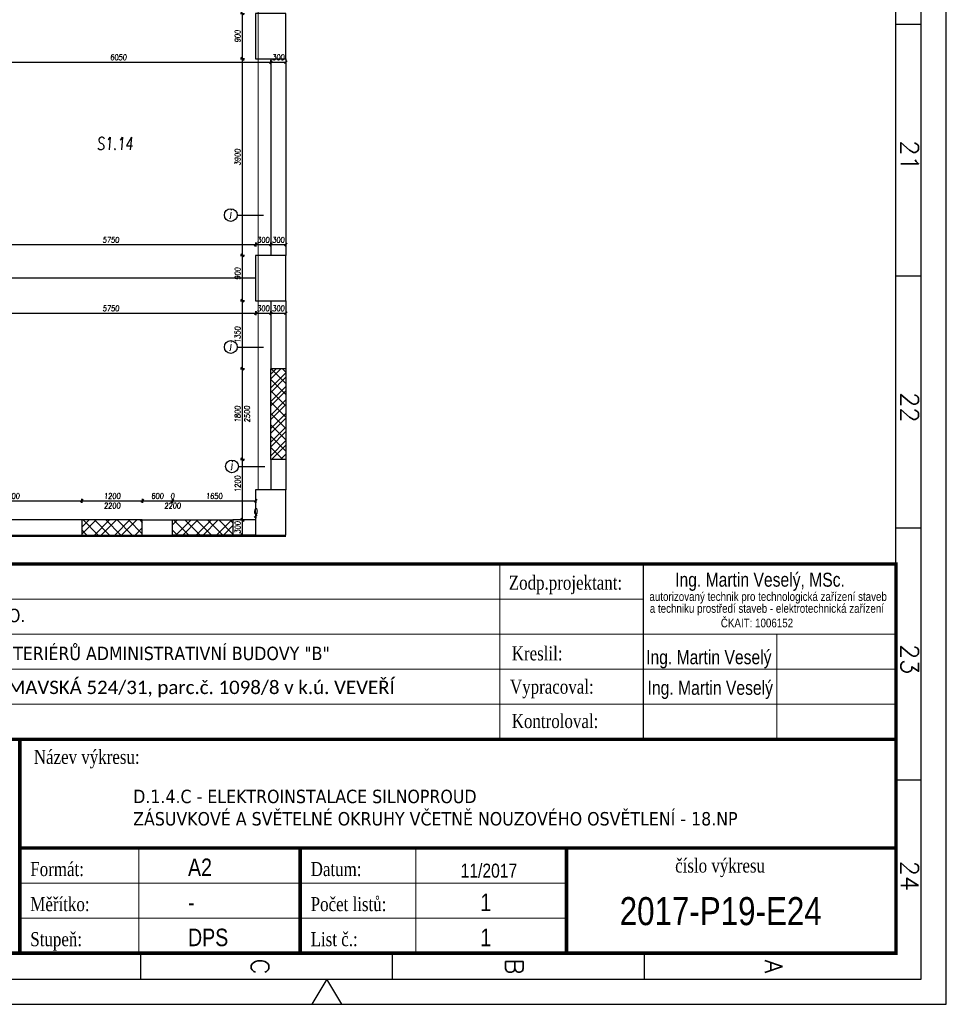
# Model space of a CAD drawing. Header units: millimetres. Extents: x 171 to 266814, y 44 to 350448.
# Tile 58 of 105: x 23773 to 42171, y 44 to 19587. Entities that reach past the tile are written whole.
import ezdxf
from ezdxf.enums import TextEntityAlignment as Align

# ---------------------------------------------------------------- set-up
doc = ezdxf.new("R2010")
doc.units = ezdxf.units.MM
doc.header["$LTSCALE"] = 100
doc.linetypes.add('ACAD_ISO12W100', pattern=[22, 12, -3, 0.5, -3, 0.5, -3])
doc.linetypes.add('ČERCHOVANÁ', pattern=[25.4, 12.7, -6.35, 0, -6.35])
for name, color, linetype in [('1_RÁMEČEK', 7, 'Continuous'), ('2_RAZÍTKO', 7, 'Continuous'), ('Elektro přívod', 1, 'Continuous'), ('hromosvod', 1, 'Continuous'), ('KOTY 50', 7, 'Continuous'), ('KOTY-DVERE', 8, 'Continuous'), ('NOVÁ TLUSTÁ', 240, 'Continuous'), ('OSY', 7, 'Continuous'), ('POPIS2', 2, 'Continuous'), ('SLOUPY', 3, 'Continuous'), ('TENKA', 253, 'Continuous'), ('TLUSTA', 2, 'Continuous'), ('ŠRAFA', 253, 'Continuous')]:
    doc.layers.add(name, color=color, linetype=linetype)
doc.layers.add('NAD', color=4, linetype='ACAD_ISO12W100', lineweight=13)
doc.styles.add('ARIEL', font='arial.ttf', dxfattribs={"width": 0.8})
doc.styles.add('CS-ROMANS', font='romans.shx', dxfattribs={"width": 0.75, "oblique": 5})
doc.styles.add('ROMANS', font='romans.shx', dxfattribs={"width": 0.75, "oblique": 5, "height": 200})
doc.styles.get("Standard").update_dxf_attribs({"font": 'arial.ttf'})
doc.styles.add('TIMES', font='times.ttf', dxfattribs={"width": 0.8})
doc.dimstyles.new('A_KÓTA_50', dxfattribs={"dimtxt": 110, "dimasz": 2, "dimexe": 100, "dimexo": 1500, "dimgap": 40, "dimtad": 1, "dimrnd": 1, "dimdsep": 46, "dimtxsty": 'CS-ROMANS', "dimblk": 'KOT_CARA20', "dimcen": 45, "dimse1": 1, "dimse2": 1, "dimclrd": 256, "dimclre": 256, "dimclrt": 256, "dimadec": 0, "dimazin": 0, "dimtfac": 1, "dimtix": 1, "dimtmove": 2, "dimatfit": 3, "dimldrblk": 'OBLIQUE', "dimfxl": 100, "dimtolj": 1, "dimarcsym": 0})
pattern_1 = [(135, (-294224.35, -112688.84), (-112.2532, -112.2532), [])]

# ---------------------------------------------------------------- blocks, each defined once
blk = doc.blocks.new('A$C1BDE3DB0')
at = {"layer": '1_RÁMEČEK', "color": 7, "linetype": 'Continuous'}
for p, q in [((2, 3), (-3, 0)), ((2, -3), (2, 3)), ((-3, 0), (2, -3))]:
    blk.add_line(p, q, dxfattribs=at)
blk = doc.blocks.new('KOT_CARA20')
for p, q in [((0, 0), (-14.1, -14.1)), ((0, 20), (0, -20)), ((0, 0), (14.1, 14.1))]:
    blk.add_line(p, q)
blk = doc.blocks.new('*D90')
at = {"layer": 'Defpoints', "color": 0, "transparency": 16777216}
for p in [(25008, 10037), (25008, 9658), (22208, 9566)]:
    blk.add_point(p, dxfattribs=at)
at = {"layer": 'KOTY 50', "lineweight": -2, "ltscale": 5, "transparency": 16777216}
blk.add_line((22210, 10037), (25006, 10037), dxfattribs=at)
at = {"layer": 'KOTY 50', "lineweight": -2, "transparency": 16777216, "xscale": 2, "yscale": 2, "zscale": 2, "rotation": 180}
blk.add_blockref('KOT_CARA20', (22208, 10037), dxfattribs=at)
at = {"layer": 'KOTY 50', "lineweight": -2, "transparency": 16777216, "xscale": 2, "yscale": 2, "zscale": 2}
blk.add_blockref('KOT_CARA20', (25008, 10037), dxfattribs=at)
at = {"layer": 'KOTY 50', "transparency": 16777216, "insert": (23608, 10132), "char_height": 110, "attachment_point": 5, "style": 'CS-ROMANS'}
blk.add_mtext('\\A1;2800', dxfattribs=at)
blk = doc.blocks.new('_OBLIQUE')
at = {"color": 0, "linetype": 'ByBlock', "ltscale": 15}
blk.add_line((-0.5, -0.5), (0.5, 0.5), dxfattribs=at)
blk = doc.blocks.new('*D91')
at = {"layer": 'Defpoints', "color": 0, "transparency": 16777216}
for p in [(28458, 9992), (28458, 9732), (28458, 9655)]:
    blk.add_point(p, dxfattribs=at)
at = {"layer": 'KOTY 50', "lineweight": -2, "ltscale": 5, "transparency": 16777216}
for p, q in [((28456, 9732), (28454, 9732)), ((28458, 9732), (28458, 9732)), ((28460, 9732), (28462, 9732))]:
    blk.add_line(p, q, dxfattribs=at)
at = {"layer": 'KOTY 50', "lineweight": -2, "transparency": 16777216, "xscale": 2, "yscale": 2, "zscale": 2}
blk.add_blockref('KOT_CARA20', (28458, 9732), dxfattribs=at)
at = {"layer": 'KOTY 50', "lineweight": -2, "transparency": 16777216, "xscale": 2, "yscale": 2, "zscale": 2, "rotation": 180}
blk.add_blockref('KOT_CARA20', (28458, 9732), dxfattribs=at)
at = {"layer": 'KOTY 50', "transparency": 16777216, "insert": (28458, 9827), "char_height": 110, "attachment_point": 5, "style": 'CS-ROMANS'}
blk.add_mtext('\\A1;0', dxfattribs=at)
blk = doc.blocks.new('*D92')
at = {"layer": 'Defpoints', "color": 0, "transparency": 16777216}
for p in [(26208, 10037), (25008, 9658), (26208, 9658)]:
    blk.add_point(p, dxfattribs=at)
at = {"layer": 'KOTY 50', "lineweight": -2, "ltscale": 5, "transparency": 16777216}
blk.add_line((25010, 10037), (26206, 10037), dxfattribs=at)
at = {"layer": 'KOTY 50', "lineweight": -2, "transparency": 16777216, "xscale": 2, "yscale": 2, "zscale": 2, "rotation": 180}
blk.add_blockref('KOT_CARA20', (25008, 10037), dxfattribs=at)
at = {"layer": 'KOTY 50', "lineweight": -2, "transparency": 16777216, "xscale": 2, "yscale": 2, "zscale": 2}
blk.add_blockref('KOT_CARA20', (26208, 10037), dxfattribs=at)
at = {"layer": 'KOTY 50', "transparency": 16777216, "char_height": 110, "attachment_point": 5, "style": 'CS-ROMANS'}
for s, insert in [('\\A1;1200', (25608, 10132)), ('\\A1;2200', (25608, 9942))]:
    blk.add_mtext(s, dxfattribs=dict(at, insert=insert))
blk = doc.blocks.new('*D93')
at = {"layer": 'Defpoints', "color": 0, "transparency": 16777216}
for p in [(26808, 10037), (26808, 9658), (26208, 9358)]:
    blk.add_point(p, dxfattribs=at)
at = {"layer": 'KOTY 50', "lineweight": -2, "ltscale": 5, "transparency": 16777216}
blk.add_line((26210, 10037), (26806, 10037), dxfattribs=at)
at = {"layer": 'KOTY 50', "lineweight": -2, "transparency": 16777216, "xscale": 2, "yscale": 2, "zscale": 2, "rotation": 180}
blk.add_blockref('KOT_CARA20', (26208, 10037), dxfattribs=at)
at = {"layer": 'KOTY 50', "lineweight": -2, "transparency": 16777216, "xscale": 2, "yscale": 2, "zscale": 2}
blk.add_blockref('KOT_CARA20', (26808, 10037), dxfattribs=at)
at = {"layer": 'KOTY 50', "transparency": 16777216, "insert": (26508, 10132), "char_height": 110, "attachment_point": 5, "style": 'CS-ROMANS'}
blk.add_mtext('\\A1;600', dxfattribs=at)
blk = doc.blocks.new('*D94')
at = {"layer": 'Defpoints', "color": 0, "transparency": 16777216}
for p in [(26808, 10037), (26808, 9658), (26808, 9658)]:
    blk.add_point(p, dxfattribs=at)
at = {"layer": 'KOTY 50', "lineweight": -2, "ltscale": 5, "transparency": 16777216}
for p, q in [((26806, 10037), (26804, 10037)), ((26808, 10037), (26808, 10037)), ((26810, 10037), (26812, 10037))]:
    blk.add_line(p, q, dxfattribs=at)
at = {"layer": 'KOTY 50', "lineweight": -2, "transparency": 16777216, "xscale": 2, "yscale": 2, "zscale": 2}
blk.add_blockref('KOT_CARA20', (26808, 10037), dxfattribs=at)
at = {"layer": 'KOTY 50', "lineweight": -2, "transparency": 16777216, "xscale": 2, "yscale": 2, "zscale": 2, "rotation": 180}
blk.add_blockref('KOT_CARA20', (26808, 10037), dxfattribs=at)
at = {"layer": 'KOTY 50', "transparency": 16777216, "char_height": 110, "attachment_point": 5, "style": 'CS-ROMANS'}
for s, insert in [('\\A1;0', (26808, 10132)), ('\\A1;2200', (26808, 9942))]:
    blk.add_mtext(s, dxfattribs=dict(at, insert=insert))
blk = doc.blocks.new('*D95')
at = {"layer": 'Defpoints', "color": 0, "transparency": 16777216}
for p in [(28458, 10037), (28458, 9808), (26808, 9658)]:
    blk.add_point(p, dxfattribs=at)
at = {"layer": 'KOTY 50', "lineweight": -2, "ltscale": 5, "transparency": 16777216}
blk.add_line((26810, 10037), (28456, 10037), dxfattribs=at)
at = {"layer": 'KOTY 50', "lineweight": -2, "transparency": 16777216, "xscale": 2, "yscale": 2, "zscale": 2, "rotation": 180}
blk.add_blockref('KOT_CARA20', (26808, 10037), dxfattribs=at)
at = {"layer": 'KOTY 50', "lineweight": -2, "transparency": 16777216, "xscale": 2, "yscale": 2, "zscale": 2}
blk.add_blockref('KOT_CARA20', (28458, 10037), dxfattribs=at)
at = {"layer": 'KOTY 50', "transparency": 16777216, "insert": (27633, 10132), "char_height": 110, "attachment_point": 5, "style": 'CS-ROMANS'}
blk.add_mtext('\\A1;1650', dxfattribs=at)
blk = doc.blocks.new('*D116')
at = {"layer": 'Defpoints', "color": 0, "transparency": 16777216}
for p in [(22708, 14258), (28458, 14008), (28458, 13761)]:
    blk.add_point(p, dxfattribs=at)
at = {"layer": 'KOTY 50', "lineweight": -2, "ltscale": 5, "transparency": 16777216}
blk.add_line((22710, 13761), (28456, 13761), dxfattribs=at)
at = {"layer": 'KOTY 50', "lineweight": -2, "transparency": 16777216, "xscale": 2, "yscale": 2, "zscale": 2, "rotation": 180}
blk.add_blockref('KOT_CARA20', (22708, 13761), dxfattribs=at)
at = {"layer": 'KOTY 50', "lineweight": -2, "transparency": 16777216, "xscale": 2, "yscale": 2, "zscale": 2}
blk.add_blockref('KOT_CARA20', (28458, 13761), dxfattribs=at)
at = {"layer": 'KOTY 50', "transparency": 16777216, "insert": (25583, 13856), "char_height": 110, "attachment_point": 5, "style": 'CS-ROMANS'}
blk.add_mtext('\\A1;5750', dxfattribs=at)
blk = doc.blocks.new('*D117')
at = {"layer": 'Defpoints', "color": 0, "transparency": 16777216}
for p in [(28458, 14008), (28758, 13933), (28758, 13761)]:
    blk.add_point(p, dxfattribs=at)
at = {"layer": 'KOTY 50', "lineweight": -2, "ltscale": 5, "transparency": 16777216}
blk.add_line((28460, 13761), (28756, 13761), dxfattribs=at)
at = {"layer": 'KOTY 50', "lineweight": -2, "transparency": 16777216, "xscale": 2, "yscale": 2, "zscale": 2, "rotation": 180}
blk.add_blockref('KOT_CARA20', (28458, 13761), dxfattribs=at)
at = {"layer": 'KOTY 50', "lineweight": -2, "transparency": 16777216, "xscale": 2, "yscale": 2, "zscale": 2}
blk.add_blockref('KOT_CARA20', (28758, 13761), dxfattribs=at)
at = {"layer": 'KOTY 50', "transparency": 16777216, "insert": (28608, 13856), "char_height": 110, "attachment_point": 5, "style": 'CS-ROMANS'}
blk.add_mtext('\\A1;300', dxfattribs=at)
blk = doc.blocks.new('*D118')
at = {"layer": 'Defpoints', "color": 0, "transparency": 16777216}
for p in [(28758, 13933), (29058, 13925), (29058, 13761)]:
    blk.add_point(p, dxfattribs=at)
at = {"layer": 'KOTY 50', "lineweight": -2, "ltscale": 5, "transparency": 16777216}
blk.add_line((28760, 13761), (29056, 13761), dxfattribs=at)
at = {"layer": 'KOTY 50', "lineweight": -2, "transparency": 16777216, "xscale": 2, "yscale": 2, "zscale": 2, "rotation": 180}
blk.add_blockref('KOT_CARA20', (28758, 13761), dxfattribs=at)
at = {"layer": 'KOTY 50', "lineweight": -2, "transparency": 16777216, "xscale": 2, "yscale": 2, "zscale": 2}
blk.add_blockref('KOT_CARA20', (29058, 13761), dxfattribs=at)
at = {"layer": 'KOTY 50', "transparency": 16777216, "insert": (28908, 13856), "char_height": 110, "attachment_point": 5, "style": 'CS-ROMANS'}
blk.add_mtext('\\A1;300', dxfattribs=at)
blk = doc.blocks.new('*D139')
at = {"layer": 'Defpoints', "color": 0, "transparency": 16777216}
for p in [(22708, 15336), (28458, 15122), (28458, 14908)]:
    blk.add_point(p, dxfattribs=at)
at = {"layer": 'KOTY 50', "lineweight": -2, "ltscale": 5, "transparency": 16777216}
blk.add_line((22710, 15122), (28456, 15122), dxfattribs=at)
at = {"layer": 'KOTY 50', "lineweight": -2, "transparency": 16777216, "xscale": 2, "yscale": 2, "zscale": 2, "rotation": 180}
blk.add_blockref('KOT_CARA20', (22708, 15122), dxfattribs=at)
at = {"layer": 'KOTY 50', "lineweight": -2, "transparency": 16777216, "xscale": 2, "yscale": 2, "zscale": 2}
blk.add_blockref('KOT_CARA20', (28458, 15122), dxfattribs=at)
at = {"layer": 'KOTY 50', "transparency": 16777216, "insert": (25583, 15217), "char_height": 110, "attachment_point": 5, "style": 'CS-ROMANS'}
blk.add_mtext('\\A1;5750', dxfattribs=at)
blk = doc.blocks.new('*D140')
at = {"layer": 'Defpoints', "color": 0, "transparency": 16777216}
for p in [(28758, 15122), (28458, 14908), (28758, 14971)]:
    blk.add_point(p, dxfattribs=at)
at = {"layer": 'KOTY 50', "lineweight": -2, "ltscale": 5, "transparency": 16777216}
blk.add_line((28460, 15122), (28756, 15122), dxfattribs=at)
at = {"layer": 'KOTY 50', "lineweight": -2, "transparency": 16777216, "xscale": 2, "yscale": 2, "zscale": 2, "rotation": 180}
blk.add_blockref('KOT_CARA20', (28458, 15122), dxfattribs=at)
at = {"layer": 'KOTY 50', "lineweight": -2, "transparency": 16777216, "xscale": 2, "yscale": 2, "zscale": 2}
blk.add_blockref('KOT_CARA20', (28758, 15122), dxfattribs=at)
at = {"layer": 'KOTY 50', "transparency": 16777216, "insert": (28608, 15217), "char_height": 110, "attachment_point": 5, "style": 'CS-ROMANS'}
blk.add_mtext('\\A1;300', dxfattribs=at)
blk = doc.blocks.new('*D141')
at = {"layer": 'Defpoints', "color": 0, "transparency": 16777216}
for p in [(29058, 15795), (29058, 15122), (28758, 14971)]:
    blk.add_point(p, dxfattribs=at)
at = {"layer": 'KOTY 50', "lineweight": -2, "ltscale": 5, "transparency": 16777216}
blk.add_line((28760, 15122), (29056, 15122), dxfattribs=at)
at = {"layer": 'KOTY 50', "lineweight": -2, "transparency": 16777216, "xscale": 2, "yscale": 2, "zscale": 2, "rotation": 180}
blk.add_blockref('KOT_CARA20', (28758, 15122), dxfattribs=at)
at = {"layer": 'KOTY 50', "lineweight": -2, "transparency": 16777216, "xscale": 2, "yscale": 2, "zscale": 2}
blk.add_blockref('KOT_CARA20', (29058, 15122), dxfattribs=at)
at = {"layer": 'KOTY 50', "transparency": 16777216, "insert": (28908, 15217), "char_height": 110, "attachment_point": 5, "style": 'CS-ROMANS'}
blk.add_mtext('\\A1;300', dxfattribs=at)
blk = doc.blocks.new('*D163')
at = {"layer": 'Defpoints', "color": 0, "transparency": 16777216}
for p in [(28758, 18745), (28758, 18637), (22708, 18503)]:
    blk.add_point(p, dxfattribs=at)
at = {"layer": 'KOTY 50', "lineweight": -2, "ltscale": 5, "transparency": 16777216}
blk.add_line((22710, 18745), (28756, 18745), dxfattribs=at)
at = {"layer": 'KOTY 50', "lineweight": -2, "transparency": 16777216, "xscale": 2, "yscale": 2, "zscale": 2, "rotation": 180}
blk.add_blockref('KOT_CARA20', (22708, 18745), dxfattribs=at)
at = {"layer": 'KOTY 50', "lineweight": -2, "transparency": 16777216, "xscale": 2, "yscale": 2, "zscale": 2}
blk.add_blockref('KOT_CARA20', (28758, 18745), dxfattribs=at)
at = {"layer": 'KOTY 50', "transparency": 16777216, "insert": (25733, 18840), "char_height": 110, "attachment_point": 5, "style": 'CS-ROMANS'}
blk.add_mtext('\\A1;6050', dxfattribs=at)
blk = doc.blocks.new('*D164')
at = {"layer": 'Defpoints', "color": 0, "transparency": 16777216}
for p in [(28758, 18637), (29058, 18745), (29058, 18663)]:
    blk.add_point(p, dxfattribs=at)
at = {"layer": 'KOTY 50', "lineweight": -2, "ltscale": 5, "transparency": 16777216}
blk.add_line((28760, 18745), (29056, 18745), dxfattribs=at)
at = {"layer": 'KOTY 50', "lineweight": -2, "transparency": 16777216, "xscale": 2, "yscale": 2, "zscale": 2, "rotation": 180}
blk.add_blockref('KOT_CARA20', (28758, 18745), dxfattribs=at)
at = {"layer": 'KOTY 50', "lineweight": -2, "transparency": 16777216, "xscale": 2, "yscale": 2, "zscale": 2}
blk.add_blockref('KOT_CARA20', (29058, 18745), dxfattribs=at)
at = {"layer": 'KOTY 50', "transparency": 16777216, "insert": (28908, 18840), "char_height": 110, "attachment_point": 5, "style": 'CS-ROMANS'}
blk.add_mtext('\\A1;300', dxfattribs=at)
blk = doc.blocks.new('*D340')
at = {"layer": 'Defpoints', "color": 0, "transparency": 16777216}
for p in [(28134, 9658), (28194, 9658), (28134, 9358)]:
    blk.add_point(p, dxfattribs=at)
at = {"layer": 'KOTY 50', "lineweight": -2, "ltscale": 5, "transparency": 16777216}
blk.add_line((28194, 9360), (28194, 9656), dxfattribs=at)
at = {"layer": 'KOTY 50', "lineweight": -2, "transparency": 16777216, "xscale": 2, "yscale": 2, "zscale": 2}
for p, rotation in [((28194, 9658), 90), ((28194, 9358), 270)]:
    blk.add_blockref('KOT_CARA20', p, dxfattribs=dict(at, rotation=rotation))
at = {"layer": 'KOTY 50', "transparency": 16777216, "insert": (28099, 9508), "char_height": 110, "attachment_point": 5, "rotation": 90, "style": 'CS-ROMANS'}
blk.add_mtext('\\A1;300', dxfattribs=at)
blk = doc.blocks.new('*D341')
at = {"layer": 'Defpoints', "color": 0, "transparency": 16777216}
for p in [(28194, 10858), (28758, 10858), (28134, 9658)]:
    blk.add_point(p, dxfattribs=at)
at = {"layer": 'KOTY 50', "lineweight": -2, "ltscale": 5, "transparency": 16777216}
blk.add_line((28194, 9660), (28194, 10856), dxfattribs=at)
at = {"layer": 'KOTY 50', "lineweight": -2, "transparency": 16777216, "xscale": 2, "yscale": 2, "zscale": 2}
for p, rotation in [((28194, 10858), 90), ((28194, 9658), 270)]:
    blk.add_blockref('KOT_CARA20', p, dxfattribs=dict(at, rotation=rotation))
at = {"layer": 'KOTY 50', "transparency": 16777216, "insert": (28099, 10373), "char_height": 110, "attachment_point": 5, "rotation": 90, "style": 'CS-ROMANS'}
blk.add_mtext('\\A1;1200', dxfattribs=at)
blk = doc.blocks.new('*D342')
at = {"layer": 'Defpoints', "color": 0, "transparency": 16777216}
for p in [(28194, 14008), (28458, 14008), (28758, 12658)]:
    blk.add_point(p, dxfattribs=at)
at = {"layer": 'KOTY 50', "lineweight": -2, "ltscale": 5, "transparency": 16777216}
blk.add_line((28194, 12660), (28194, 14006), dxfattribs=at)
at = {"layer": 'KOTY 50', "lineweight": -2, "transparency": 16777216, "xscale": 2, "yscale": 2, "zscale": 2}
for p, rotation in [((28194, 14008), 90), ((28194, 12658), 270)]:
    blk.add_blockref('KOT_CARA20', p, dxfattribs=dict(at, rotation=rotation))
at = {"layer": 'KOTY 50', "transparency": 16777216, "insert": (28099, 13333), "char_height": 110, "attachment_point": 5, "rotation": 90, "style": 'CS-ROMANS'}
blk.add_mtext('\\A1;1350', dxfattribs=at)
blk = doc.blocks.new('*D343')
at = {"layer": 'Defpoints', "color": 0, "transparency": 16777216}
for p in [(28194, 14908), (28458, 14908), (28458, 14008)]:
    blk.add_point(p, dxfattribs=at)
at = {"layer": 'KOTY 50', "lineweight": -2, "ltscale": 5, "transparency": 16777216}
blk.add_line((28194, 14010), (28194, 14906), dxfattribs=at)
at = {"layer": 'KOTY 50', "lineweight": -2, "transparency": 16777216, "xscale": 2, "yscale": 2, "zscale": 2}
for p, rotation in [((28194, 14908), 90), ((28194, 14008), 270)]:
    blk.add_blockref('KOT_CARA20', p, dxfattribs=dict(at, rotation=rotation))
at = {"layer": 'KOTY 50', "transparency": 16777216, "insert": (28099, 14547), "char_height": 110, "attachment_point": 5, "rotation": 90, "style": 'CS-ROMANS'}
blk.add_mtext('\\A1;900', dxfattribs=at)
blk = doc.blocks.new('*D344')
at = {"layer": 'Defpoints', "color": 0, "transparency": 16777216}
for p in [(28194, 18808), (28458, 18808), (28458, 14908)]:
    blk.add_point(p, dxfattribs=at)
at = {"layer": 'KOTY 50', "lineweight": -2, "ltscale": 5, "transparency": 16777216}
blk.add_line((28194, 14910), (28194, 18806), dxfattribs=at)
at = {"layer": 'KOTY 50', "lineweight": -2, "transparency": 16777216, "xscale": 2, "yscale": 2, "zscale": 2}
for p, rotation in [((28194, 18808), 90), ((28194, 14908), 270)]:
    blk.add_blockref('KOT_CARA20', p, dxfattribs=dict(at, rotation=rotation))
at = {"layer": 'KOTY 50', "transparency": 16777216, "insert": (28099, 16858), "char_height": 110, "attachment_point": 5, "rotation": 90, "style": 'CS-ROMANS'}
blk.add_mtext('\\A1;3900', dxfattribs=at)
blk = doc.blocks.new('*D345')
at = {"layer": 'Defpoints', "color": 0, "transparency": 16777216}
for p in [(28194, 19708), (28458, 19708), (28458, 18808)]:
    blk.add_point(p, dxfattribs=at)
at = {"layer": 'KOTY 50', "lineweight": -2, "ltscale": 5, "transparency": 16777216}
blk.add_line((28194, 18810), (28194, 19706), dxfattribs=at)
at = {"layer": 'KOTY 50', "lineweight": -2, "transparency": 16777216, "xscale": 2, "yscale": 2, "zscale": 2}
for p, rotation in [((28194, 19708), 90), ((28194, 18808), 270)]:
    blk.add_blockref('KOT_CARA20', p, dxfattribs=dict(at, rotation=rotation))
at = {"layer": 'KOTY 50', "transparency": 16777216, "insert": (28099, 19258), "char_height": 110, "attachment_point": 5, "rotation": 90, "style": 'CS-ROMANS'}
blk.add_mtext('\\A1;900', dxfattribs=at)
blk = doc.blocks.new('*D399')
at = {"layer": 'Defpoints', "color": 0, "transparency": 16777216}
for p in [(28194, 12658), (28758, 12658), (28758, 10858)]:
    blk.add_point(p, dxfattribs=at)
at = {"layer": 'KOTY 50', "lineweight": -2, "ltscale": 5, "transparency": 16777216}
blk.add_line((28194, 10860), (28194, 12656), dxfattribs=at)
at = {"layer": 'KOTY 50', "lineweight": -2, "transparency": 16777216, "xscale": 2, "yscale": 2, "zscale": 2}
for p, rotation in [((28194, 12658), 90), ((28194, 10858), 270)]:
    blk.add_blockref('KOT_CARA20', p, dxfattribs=dict(at, rotation=rotation))
at = {"layer": 'KOTY 50', "transparency": 16777216, "char_height": 110, "attachment_point": 5, "rotation": 90, "style": 'CS-ROMANS'}
for s, insert in [('\\A1;1800', (28099, 11758)), ('\\A1;2500', (28289, 11758))]:
    blk.add_mtext(s, dxfattribs=dict(at, insert=insert))

msp = doc.modelspace()

# ---------------------------------------------------------------- hatches: boundary and pattern name
at = {"layer": 'ŠRAFA', "ltscale": 5}
h = msp.add_hatch(dxfattribs=at)
h.set_pattern_fill('ANSI31', color=253, scale=50, angle=90)
h.set_pattern_definition(pattern_1)
h.paths.add_polyline_path([(29057.556, 12657.91), (28757.556, 12657.91), (28757.556, 10857.91), (29057.556, 10857.91)])
h = msp.add_hatch(dxfattribs=at)
h.set_pattern_fill('ANSI32', color=253, scale=20)
h.set_pattern_definition([(45, (-294224.35, -112688.84), (-134.70384, 134.70384), []), (45, (-294134.55, -112688.84), (-134.70384, 134.70384), [])])
h.paths.add_polyline_path([(29057.556, 12657.91), (28757.556, 12657.91), (28757.556, 10857.91), (29057.556, 10857.91)])
at = {"layer": 'ŠRAFA'}
h = msp.add_hatch(dxfattribs=at)
h.set_pattern_fill('ANSI32', color=253, scale=50, angle=90)
h.set_pattern_definition([(45, (291161.47, -154309.16), (-202.05576, 202.05576), []), (45, (291296.17, -154309.16), (-202.05576, 202.05576), [])])
h.paths.add_polyline_path([(26207.556, 9357.91), (26207.556, 9657.91), (25007.555, 9657.91), (25007.555, 9357.91)])
h.paths.add_polyline_path([(26807.556, 9657.91), (26807.556, 9357.91), (28007.556, 9357.91), (28007.556, 9657.91)])
at = {"layer": 'ŠRAFA', "ltscale": 5}
h = msp.add_hatch(dxfattribs=at)
h.set_pattern_fill('ANSI31', color=253, scale=50, angle=90)
h.set_pattern_definition(pattern_1)
h.paths.add_polyline_path([(26207.556, 9657.91), (25007.556, 9657.91), (25007.556, 9357.91), (26207.556, 9357.91)])
h.paths.add_polyline_path([(28007.556, 9657.91), (26807.556, 9657.91), (26807.556, 9357.91), (28007.556, 9357.91)])

# ---------------------------------------------------------------- linework, layer by layer
at = {"layer": '1_RÁMEČEK', "linetype": 'Continuous'}
for p, q in [((41670.69, 19493.55), (41170.69, 19493.55)), ((41670.69, 14493.55), (41170.69, 14493.55)), ((41670.69, 9493.55), (41170.69, 9493.55)), ((41670.69, 4493.55), (41170.69, 4493.55))]:
    msp.add_line(p, q, dxfattribs=at)
at = {"layer": '1_RÁMEČEK', "color": 7, "linetype": 'Continuous'}
for p, q in [((26170.69, 1043.55), (26170.69, 543.55)), ((31170.69, 1043.55), (31170.69, 543.55)), ((36170.69, 1043.55), (36170.69, 543.55)), ((38407.846, 1041.105), (39214.603, 1041.105))]:
    msp.add_line(p, q, dxfattribs=at)
at = {"layer": '1_RÁMEČEK', "linetype": 'Continuous'}
for points in [[(170.69, 118943.55), (170.69, 43.55), (42170.69, 43.55), (42170.69, 118943.55)], [(670.69, 117443.55), (670.69, 543.55), (41670.69, 543.55), (41670.69, 117443.55)]]:
    msp.add_lwpolyline(points, close=True, dxfattribs=at)
at = {"layer": '1_RÁMEČEK', "color": 140, "linetype": 'Continuous'}
msp.add_lwpolyline([(1170.69, 116943.55), (1170.69, 1043.55), (41170.69, 1043.55), (41170.69, 116943.55)], close=True, dxfattribs=at)
at = {"layer": '2_RAZÍTKO', "lineweight": 0, "ltscale": 0.2}
for p, q in [((33307.555, 5302.919), (33307.555, 8782.182)), ((36156.505, 8086.33), (17511.701, 8086.329)), ((41170.69, 7390.477), (17511.701, 7390.477)), ((38804.791, 7383.692), (38804.791, 5302.919)), ((41170.69, 6694.624), (17511.701, 6694.624)), ((41170.69, 5998.772), (17511.701, 5998.772)), ((26140.273, 1058.218), (26140.273, 3145.776)), ((31637.509, 1058.218), (31637.509, 3145.776)), ((23774.374, 2449.923), (34664.468, 2449.923)), ((23774.374, 1754.071), (34664.468, 1754.071))]:
    msp.add_line(p, q, dxfattribs=at)
at = {"layer": '2_RAZÍTKO', "ltscale": 0.2}
for p, q in [((36160.551, 5302.919), (36160.551, 8775.828)), ((41170.69, 5302.919), (41170.69, 5998.772)), ((23774.374, 3145.776), (23774.374, 2449.923))]:
    msp.add_line(p, q, dxfattribs=at)
at = {"layer": '2_RAZÍTKO', "ltscale": 0.2, "const_width": 69.585}
for points in [[(17511.701, 8782.182), (41170.689, 8782.182), (41170.69, 1058.218), (17511.701, 1058.218), (17511.701, 8782.182)], [(41170.69, 1823.656), (41170.69, 5302.919), (17511.701, 5302.919)], [(23774.374, 3145.776), (23774.374, 5302.919)], [(41170.69, 1336.559), (41170.69, 3145.776), (23774.374, 3145.776), (23774.374, 1058.218)], [(29341.195, 1058.218), (29341.195, 3145.776)], [(34629.675, 1058.218), (34629.675, 3145.776)]]:
    msp.add_lwpolyline(points, dxfattribs=at)
at = {"layer": 'KOTY-DVERE', "color": 253, "ltscale": 5}
for p, q in [((28090.706, 15708.505), (28614.838, 15708.505)), ((28090.652, 13089.535), (28614.784, 13089.535)), ((28114.295, 10719.475), (28638.427, 10719.475))]:
    msp.add_line(p, q, dxfattribs=at)
at = {"layer": 'KOTY-DVERE', "color": 253}
for centre in [(27964.15, 15708.505), (27964.096, 13089.535), (27987.739, 10719.475)]:
    msp.add_circle(centre, 126.556, dxfattribs=at)
at = {"layer": 'NAD', "color": 253, "ltscale": 20}
msp.add_lwpolyline([(28507.556, 10257.91), (28507.556, 28257.91)], dxfattribs=at)
at = {"layer": 'NOVÁ TLUSTÁ', "color": 253, "ltscale": 5}
for p, q in [((28757.556, 10857.91), (28757.556, 12657.91)), ((29057.556, 12657.91), (29057.556, 10857.91))]:
    msp.add_line(p, q, dxfattribs=at)
for points in [[(25007.556, 9357.91), (26207.556, 9357.91), (26207.556, 9657.91), (25007.556, 9657.91)], [(26807.556, 9657.91), (28007.556, 9657.91), (28007.556, 9357.91), (26807.556, 9357.91)]]:
    msp.add_lwpolyline(points, close=True, dxfattribs=at)
at = {"layer": 'OSY', "color": 253, "linetype": 'ČERCHOVANÁ', "ltscale": 25}
msp.add_line((28457.556, 14457.91), (12807.556, 14457.91), dxfattribs=at)
at = {"layer": 'SLOUPY', "color": 253}
for points in [[(28457.556, 19707.91), (28457.556, 18807.91), (29057.556, 18807.91), (29057.556, 19707.91)], [(28457.556, 14907.91), (28457.556, 14007.91), (29057.556, 14007.91), (29057.556, 14907.91)], [(28457.556, 10257.91), (28457.556, 9357.91), (29057.556, 9357.91), (29057.556, 10257.91)]]:
    msp.add_lwpolyline(points, close=True, dxfattribs=at)
at = {"layer": 'TENKA', "color": 253}
msp.add_lwpolyline([(4222.556, 9332.91), (29057.556, 9332.91)], dxfattribs=at)
at = {"layer": 'TLUSTA', "color": 253}
for p, q in [((28757.556, 18807.91), (28757.556, 14907.91)), ((29057.556, 18807.91), (29057.556, 14907.91)), ((28757.556, 14007.91), (28757.556, 12657.91)), ((29057.556, 14007.91), (29057.556, 12657.91)), ((28757.556, 10857.91), (28757.556, 10257.91)), ((29057.556, 10857.91), (29057.556, 10257.91)), ((25007.556, 9657.91), (22807.556, 9657.91)), ((28457.556, 9657.91), (28007.556, 9657.91)), ((26207.556, 9357.91), (26807.556, 9357.91)), ((28457.556, 9357.91), (28007.556, 9357.91))]:
    msp.add_line(p, q, dxfattribs=at)
at = {"layer": 'TLUSTA', "color": 253, "ltscale": 20}
msp.add_line((26207.556, 9657.91), (26807.556, 9657.91), dxfattribs=at)
at = {"layer": 'TLUSTA', "color": 253, "ltscale": 10}
msp.add_line((22807.556, 9357.91), (25007.556, 9357.91), dxfattribs=at)
at = {"layer": 'TLUSTA', "color": 253}
for points in [[(29057.556, 12657.91), (28757.556, 12657.91)], [(29057.556, 10857.91), (28757.556, 10857.91)]]:
    msp.add_lwpolyline(points, dxfattribs=at)

# ---------------------------------------------------------------- block references
at = {"layer": '1_RÁMEČEK', "color": 7, "linetype": 'Continuous', "xscale": 100, "yscale": 100, "zscale": 100, "rotation": 270}
msp.add_blockref('A$C1BDE3DB0', (29870.69, 243.55), dxfattribs=at)

# ---------------------------------------------------------------- texts
at = {"layer": '1_RÁMEČEK', "linetype": 'Continuous', "style": 'ROMANS'}
for s, p in [('21', (41270.69, 16893.55)), ('22', (41270.69, 11893.55)), ('23', (41270.69, 6893.55)), ('24', (41270.69, 2593.55)), ('C', (28370.69, 793.55)), ('B', (33420.69, 793.55)), ('A', (38570.69, 793.55))]:
    msp.add_text(s, height=350, rotation=270, dxfattribs=at).set_placement(p, align=Align.CENTER)
at = {"layer": '2_RAZÍTKO', "ltscale": 0.2, "width": 0.8}
for s, height, style, p in [('Ing. Martin Veselý, MSc.', 278.34105, 'ARIEL', (36786.365, 8332.263)), ('Zodp.projektant:', 278.34105, 'TIMES', (33483.42, 8273.633)), ('autorizovaný technik pro technologická zařízení staveb', 173.67789, 'ARIEL', (36276.255, 8050.344)), ('a techniku prostředí staveb - elektrotechnická zařízení', 173.67789, 'ARIEL', (36283.726, 7814.503)), ('ČKAIT: 1006152', 173.67789, 'ARIEL', (37693.918, 7524.943)), ('Kreslil:', 278.341, 'TIMES', (33542.465, 6870.125)), ('Ing. Martin Veselý', 278.34105, 'ARIEL', (36210.341, 6794.673)), ('Vypracoval:', 278.34105, 'TIMES', (33507.038, 6208.754)), ('Ing. Martin Veselý', 278.34105, 'ARIEL', (36239.267, 6186.62)), ('Kontroloval:', 278.34105, 'TIMES', (33542.464, 5527.166)), ('Název výkresu:', 278.34105, 'TIMES', (24052.715, 4815.822)), ('A2', 347.9263, 'ARIEL', (27114.467, 2589.094)), ('číslo výkresu', 278.34105, 'TIMES', (36786.818, 2658.679)), ('Formát:', 278.341, 'TIMES', (23983.13, 2589.094)), ('Datum:', 278.341, 'TIMES', (29549.951, 2589.094)), ('11/2017', 278.341, 'ARIEL', (32527.281, 2557.289)), ('Měřítko:', 278.341, 'TIMES', (23983.13, 1893.241)), ('Počet listů:', 278.34105, 'TIMES', (29549.951, 1893.241)), ('1', 347.926, 'ARIEL', (32918.802, 1893.241)), ('-', 347.926, 'ARIEL', (27114.467, 1893.241)), ('Stupeň:', 278.341, 'TIMES', (23983.13, 1197.389)), ('DPS', 347.9263, 'ARIEL', (27114.467, 1197.389)), ('List č.:', 278.341, 'TIMES', (29549.951, 1197.389)), ('1', 347.926, 'ARIEL', (32918.802, 1197.389))]:
    msp.add_text(s, height=height, rotation=0.0000068, dxfattribs=dict(at, style=style)).set_placement(p)
at = {"layer": '2_RAZÍTKO', "lineweight": 20, "ltscale": 0.2, "style": 'ARIEL', "width": 0.8}
msp.add_text('2017-P19-E24', height=556.68209, rotation=0.0000068, dxfattribs=at).set_placement((37691.426, 1614.9), align=Align.CENTER)
at = {"layer": 'Elektro přívod', "lineweight": 0, "insert": (31744.868, 3890.656), "char_height": 0.2, "attachment_point": 1}
msp.add_mtext('2017-P19-E02', dxfattribs=at)
at = {"layer": 'hromosvod', "char_height": 265.9481, "attachment_point": 4}
for s, insert, width in [('{\\fTahoma|b0|i0|c238|p34;\\C0;AGRIE OFFICE S.R.O.}', (20640.486, 7759.307), 10648.6048), ('{\\fTahoma|b0|i0|c238|p34;\\C0;REKONSTRUKCE INTERIÉRŮ ADMINISTRATIVNÍ BUDOVY "B"}', (20651.31, 7006.411), 10648.6048), ('{\\fTahoma|b0|i0|c238|p34;\\C0;18.NP - \\fCalibri|b0|i0|c1|p0;BRNO, ŠUMAVSKÁ 524/31, parc.č. 1098/8 v k.ú. VEVEŘÍ}', (20648.584, 6300.786), 11979.79778), ('{\\fTahoma|b0|i0|c238|p34;\\C0;D.1.4.C - ELEKTROINSTALACE SILNOPROUD\\PZÁSUVKOVÉ A SVĚTELNÉ OKRUHY VČETNĚ NOUZOVÉHO OSVĚTLENÍ - 18.NP}', (26025.789, 3945.611), 13864.26911)]:
    msp.add_mtext(s, dxfattribs=dict(at, insert=insert, width=width))
at = {"layer": 'KOTY-DVERE', "color": 253, "char_height": 125, "attachment_point": 5, "style": 'CS-ROMANS'}
for insert in [(27958.947, 15725.405), (27958.894, 13106.436), (27982.537, 10736.375)]:
    msp.add_mtext_dynamic_manual_height_columns('j', width=141.62944, gutter_width=12.5, heights=[0], dxfattribs=dict(at, insert=insert))
at = {"layer": 'POPIS2', "color": 253, "ltscale": 15, "style": 'CS-ROMANS', "oblique": 5, "width": 0.75}
msp.add_text('S1.14', height=250, dxfattribs=at).set_placement((25301.057, 17002.508))

# ---------------------------------------------------------------- dimensions: what is measured, and where the dimension line sits
at = {"layer": 'KOTY 50', "color": 253, "ltscale": 5}
for base, p1, p2, picture, middle in [((28194.425, 19707.91), (28457.556, 18807.91), (28457.556, 19707.91), '*D345', (28099.425, 19257.91)), ((28194.425, 18807.91), (28457.556, 14907.91), (28457.556, 18807.91), '*D344', (28099.425, 16857.91)), ((28194.425, 14007.91), (28757.556, 12657.91), (28457.556, 14007.91), '*D342', (28099.425, 13332.91)), ((28194.425, 9657.91), (28133.707, 9357.91), (28133.707, 9657.91), '*D340', (28099.425, 9507.91))]:
    dim = msp.add_linear_dim(base=base, p1=p1, p2=p2, angle=90, dimstyle='A_KÓTA_50', dxfattribs=at)
    dim.commit()
    dim.dimension.update_dxf_attribs({"geometry": picture, "text_midpoint": middle})
for base, p1, p2, picture, middle in [((28757.556, 18744.735), (22707.556, 18502.569), (28757.556, 18636.523), '*D163', (25732.556, 18839.735)), ((29057.556, 18744.735), (28757.556, 18636.523), (29057.556, 18663.44), '*D164', (28907.556, 18839.735)), ((29057.556, 15121.597), (28757.556, 14971.016), (29057.556, 15795.492), '*D141', (28907.556, 15216.597)), ((28457.556, 15121.597), (22707.556, 15336.491), (28457.556, 14907.91), '*D139', (25582.556, 15216.597)), ((28757.556, 15121.597), (28457.556, 14907.91), (28757.556, 14971.016), '*D140', (28607.556, 15216.597)), ((28457.556, 13761.381), (22707.556, 14257.91), (28457.556, 14007.91), '*D116', (25582.556, 13856.381)), ((28757.556, 13761.381), (28457.556, 14007.91), (28757.556, 13932.756), '*D117', (28607.556, 13856.381)), ((29057.556, 13761.381), (28757.556, 13932.756), (29057.556, 13924.644), '*D118', (28907.556, 13856.381)), ((25007.556, 10036.936), (22207.556, 9565.829), (25007.556, 9657.91), '*D90', (23607.556, 10131.936)), ((26807.556, 10036.936), (26207.556, 9357.91), (26807.556, 9657.91), '*D93', (26507.556, 10131.936)), ((28457.556, 10036.936), (26807.556, 9657.91), (28457.556, 9807.91), '*D95', (27632.556, 10131.936)), ((28457.556348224, 9732.034691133), (28457.556348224, 9992.260572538), (28457.556348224, 9655.459621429), '*D91', (28457.556348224, 9827.034691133))]:
    dim = msp.add_linear_dim(base=base, p1=p1, p2=p2, dimstyle='A_KÓTA_50', dxfattribs=at)
    dim.commit()
    dim.dimension.update_dxf_attribs({"geometry": picture, "text_midpoint": middle})
for base, p1, p2, picture, middle in [((28194.425, 14907.91), (28457.556, 14007.91), (28457.556, 14907.91), '*D343', (28099.425, 14547.434)), ((28194.425, 10857.91), (28133.707, 9657.91), (28757.556, 10857.91), '*D341', (28099.425, 10372.814))]:
    dim = msp.add_linear_dim(base=base, p1=p1, p2=p2, angle=90, dimstyle='A_KÓTA_50', dxfattribs=at)
    dim.commit()
    dim.dimension.update_dxf_attribs({"geometry": picture, "text_midpoint": middle, "dimtype": 160})
dim = msp.add_linear_dim(base=(28194.425, 12657.91), p1=(28757.556, 10857.91), p2=(28757.556, 12657.91), angle=90, text='<>\\X2500', dimstyle='A_KÓTA_50', dxfattribs=at)
dim.commit()
dim.dimension.update_dxf_attribs({"geometry": '*D399', "text_midpoint": (28099.425, 11757.91)})
for base, p1, p2, picture, middle in [((26207.556, 10036.936), (25007.556, 9657.91), (26207.556, 9657.91), '*D92', (25607.556, 10131.936)), ((26807.556348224, 10036.936310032), (26807.556348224, 9657.910430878), (26807.556348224, 9657.910430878), '*D94', (26807.556348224, 10131.936310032))]:
    dim = msp.add_linear_dim(base=base, p1=p1, p2=p2, text='<>\\X2200', dimstyle='A_KÓTA_50', dxfattribs=at)
    dim.commit()
    dim.dimension.update_dxf_attribs({"geometry": picture, "text_midpoint": middle})

doc.saveas('drawing.dxf')
